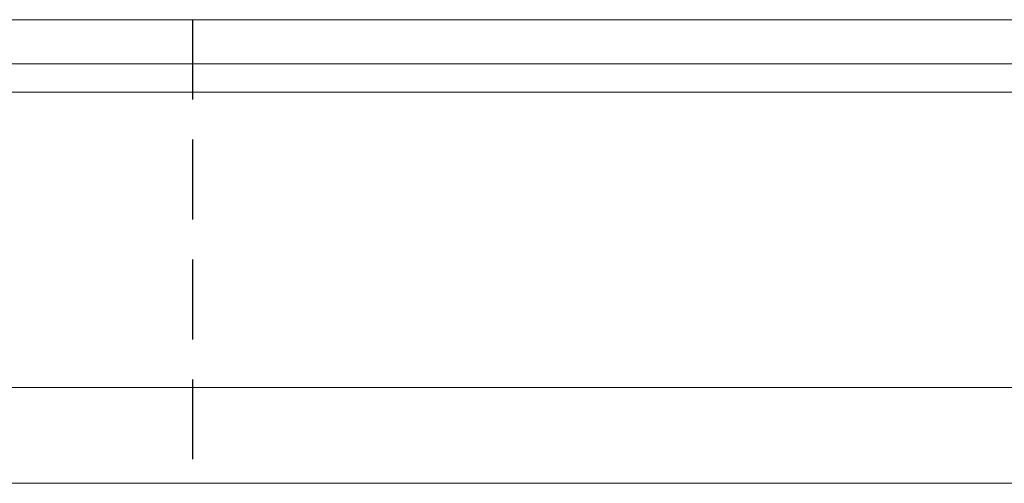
# Model space of a CAD drawing. Header units: millimetres. Extents: x 188 to 446, y 227 to 327.
# Tile 35 of 57: x 377.01 to 389.34, y 248.74 to 254.54. Entities that reach past the tile are written whole.
import ezdxf

# ---------------------------------------------------------------- set-up
doc = ezdxf.new("R2010")
doc.units = ezdxf.units.MM
doc.linetypes.add('DASHED', pattern=[0.75, 0.5, -0.25])
doc.layers.add('HID', color=2, linetype='DASHED')
doc.layers.add('OUT', color=3, linetype='Continuous')

msp = doc.modelspace()

# ---------------------------------------------------------------- linework, layer by layer
at = {"layer": 'HID', "color": 0, "ltscale": 2}
msp.add_line((379.169, 254.535), (379.169, 248.735), dxfattribs=at)
at = {"layer": 'OUT', "color": 0, "linetype": 'Continuous', "lineweight": 15}
for p, q in [((391.089, 254.535), (355.889, 254.535)), ((445.669, 253.982), (331.338, 253.982)), ((445.669, 253.628), (331.283, 253.628)), ((445.669, 249.935), (330.161, 249.935)), ((445.669, 248.735), (285.669, 248.735))]:
    msp.add_line(p, q, dxfattribs=at)

doc.saveas('drawing.dxf')
